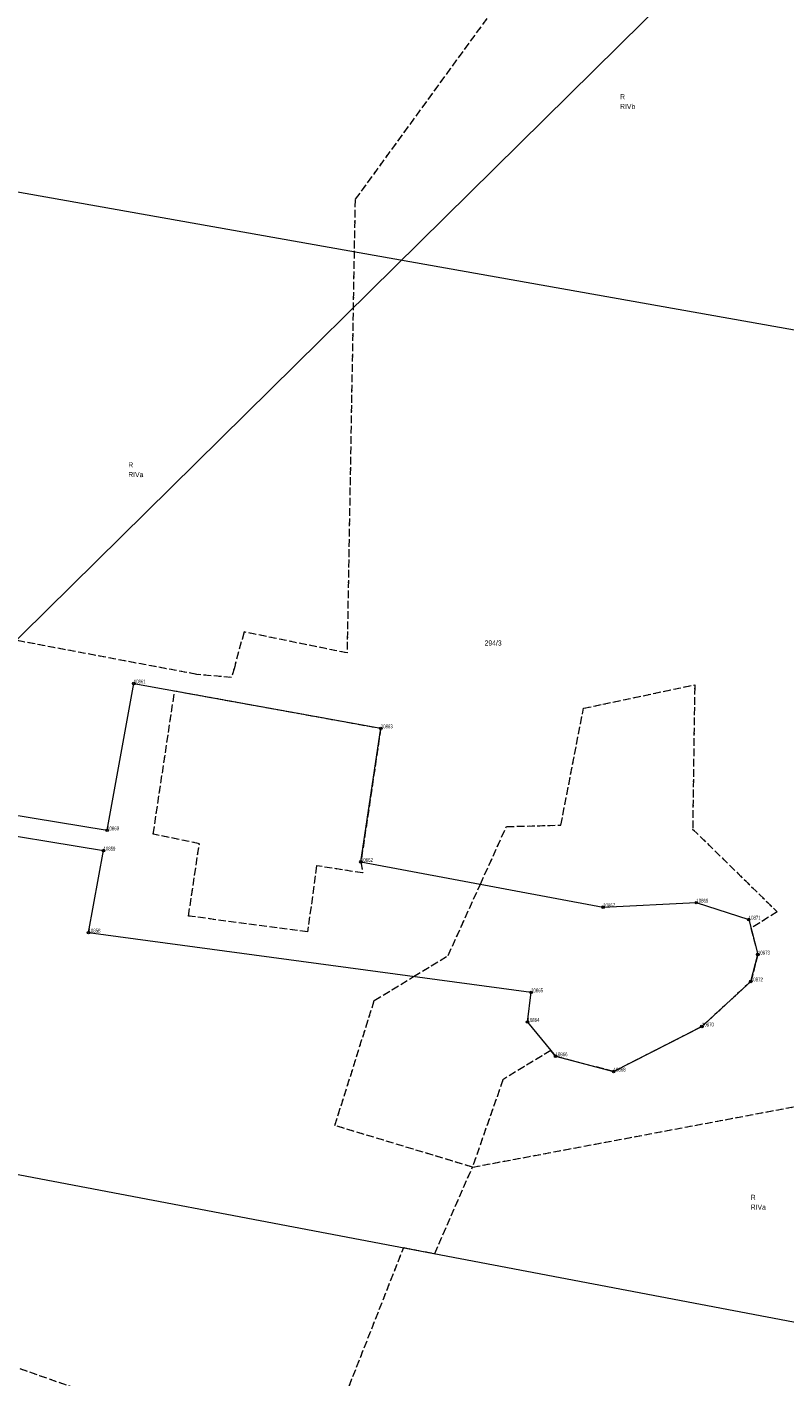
# Model space of a CAD drawing. Header units: metres. Extents: x 6524698 to 6533081, y 5883213 to 5896811.
# Tile 110 of 167: x 6527426 to 6527573, y 5892988 to 5893250. Entities that reach past the tile are written whole.
import ezdxf
from ezdxf import colors
from ezdxf.entities.mleader import LeaderData, LeaderLine
from ezdxf.enums import TextEntityAlignment as Align
from ezdxf.math import Vec2, Vec3

# ---------------------------------------------------------------- set-up
doc = ezdxf.new("R2010")
doc.units = ezdxf.units.M
doc.header["$MEASUREMENT"] = 0
for name, pattern in [('mapa zasadnicza$0$219-500', [0]), ('mapa zasadnicza$0$egkk-500', [2, 1.5, -0.5]), ('mapa zasadnicza$0$egug-500', [1, 0.5, -0.5])]:
    doc.linetypes.add(name, pattern=pattern)
doc.layers.get('0').update_dxf_attribs({"lineweight": 0})
for name, color, linetype in [('mapa zasadnicza$0$202-punkt graniczny', 7, 'Continuous'), ('mapa zasadnicza$0$202-punkt graniczny-Atr103', 7, 'Continuous'), ('mapa zasadnicza$0$209-oznaczenie konturu klasyfikacyjnego', 7, 'Continuous'), ('mapa zasadnicza$0$210-oznaczenie konturu użytku gruntowego', 7, 'Continuous'), ('mapa zasadnicza$0$211-numer działki ewidencyjnej', 7, 'Continuous'), ('mapa zasadnicza$0$217-kontur klasyfikacyjny', 7, 'Continuous'), ('mapa zasadnicza$0$218-kontur użytku gruntowego', 7, 'Continuous'), ('mapa zasadnicza$0$219-działka ewidencyjna', 7, 'Continuous')]:
    doc.layers.add(name, color=color, linetype=linetype)
doc.styles.add('mapa zasadnicza$0$STANDARD', font='Working1250', dxfattribs={"width": 0.75})
doc.styles.get("Standard").update_dxf_attribs({"font": 'arial.ttf'})

# ---------------------------------------------------------------- blocks, each defined once
blk = doc.blocks.new('mapa zasadnicza$0$202')
at = {"color": 0, "linetype": 'Continuous', "lineweight": 0}
blk.add_circle((0, 0), 0.25, dxfattribs=at)

msp = doc.modelspace()

# ---------------------------------------------------------------- linework, layer by layer
at = {"layer": 'mapa zasadnicza$0$217-kontur klasyfikacyjny', "color": 92, "linetype": 'mapa zasadnicza$0$egkk-500', "lineweight": 18, "flags": 128}
for points in [[(6527566.96, 5893323.11), (6527489.54, 5893216.77)], [(6527489.54, 5893216.77), (6527487.99, 5893128.64)], [(6527458.8, 5893124.47), (6527400.46, 5893135.45)], [(6527467.96, 5893132.73), (6527466.08, 5893125.77)], [(6527487.99, 5893128.64), (6527467.96, 5893132.73)], [(6527466.08, 5893125.77), (6527465.55, 5893123.87)], [(6527465.55, 5893123.87), (6527458.8, 5893124.47)], [(6527537.71, 5893118.68), (6527555.54, 5893122.46)], [(6527555.54, 5893122.46), (6527555.54, 5893122.08)], [(6527450.32, 5893093.43), (6527454.48, 5893121.28)], [(6527454.48, 5893121.28), (6527494.54, 5893114)], [(6527555.54, 5893122.08), (6527555.15, 5893094.4)], [(6527529.54, 5893095.17), (6527533.93, 5893117.88)], [(6527533.93, 5893117.88), (6527537.71, 5893118.68)], [(6527494.54, 5893114), (6527490.68, 5893088.04)], [(6527459.28, 5893091.57), (6527450.32, 5893093.43)], [(6527513.89, 5893083.7), (6527518.96, 5893094.91)], [(6527518.96, 5893094.91), (6527529.54, 5893095.17)], [(6527555.15, 5893094.4), (6527571.6, 5893078.31)], [(6527457.17, 5893077.51), (6527459.28, 5893091.57)], [(6527490.68, 5893088.04), (6527491.02, 5893085.88)], [(6527482.05, 5893087.28), (6527480.32, 5893074.44)], [(6527491.02, 5893085.88), (6527482.05, 5893087.28)], [(6527507.63, 5893069.85), (6527513.89, 5893083.7)], [(6527571.6, 5893078.31), (6527566.47, 5893075.17)], [(6527480.32, 5893074.44), (6527457.17, 5893077.51)], [(6527566.47, 5893075.17), (6527567.83, 5893070.03)], [(6527500.93, 5893065.77), (6527507.63, 5893069.85)], [(6527567.83, 5893070.03), (6527566.46, 5893064.81)], [(6527493.28, 5893061.11), (6527500.93, 5893065.77)], [(6527566.46, 5893064.81), (6527556.95, 5893056.05)], [(6527485.62, 5893036.81), (6527493.28, 5893061.11)], [(6527556.95, 5893056.05), (6527539.79, 5893047.28)], [(6527527.58, 5893051.39), (6527518.28, 5893045.71)], [(6527528.51, 5893050.27), (6527527.58, 5893051.39)], [(6527539.79, 5893047.28), (6527528.51, 5893050.27)], [(6527518.28, 5893045.71), (6527512.35, 5893028.71)], [(6527512.35, 5893028.71), (6527596.97, 5893044.6)], [(6527512.35, 5893028.71), (6527485.62, 5893036.81)], [(6527307.42, 5893030.69), (6527481.79, 5892969.4)], [(6527505.02, 5893011.92), (6527512.35, 5893028.71)], [(6527481.79, 5892969.4), (6527498.99, 5893013.07)], [(6527498.99, 5893013.07), (6527505.02, 5893011.92)]]:
    msp.add_lwpolyline(points, dxfattribs=at)
at = {"layer": 'mapa zasadnicza$0$218-kontur użytku gruntowego', "color": 3, "linetype": 'mapa zasadnicza$0$egug-500', "lineweight": 18, "flags": 128}
for points in [[(6527566.96, 5893323.11), (6527489.54, 5893216.77)], [(6527489.54, 5893216.77), (6527487.99, 5893128.64)], [(6527458.8, 5893124.47), (6527400.46, 5893135.45)], [(6527467.96, 5893132.73), (6527466.08, 5893125.77)], [(6527487.99, 5893128.64), (6527467.96, 5893132.73)], [(6527466.08, 5893125.77), (6527465.55, 5893123.87)], [(6527465.55, 5893123.87), (6527458.8, 5893124.47)], [(6527537.71, 5893118.68), (6527555.54, 5893122.46)], [(6527555.54, 5893122.46), (6527555.54, 5893122.08)], [(6527450.32, 5893093.43), (6527454.48, 5893121.28)], [(6527454.48, 5893121.28), (6527494.54, 5893114)], [(6527555.54, 5893122.08), (6527555.15, 5893094.4)], [(6527529.54, 5893095.17), (6527533.93, 5893117.88)], [(6527533.93, 5893117.88), (6527537.71, 5893118.68)], [(6527494.54, 5893114), (6527490.68, 5893088.04)], [(6527459.28, 5893091.57), (6527450.32, 5893093.43)], [(6527513.89, 5893083.7), (6527518.96, 5893094.91)], [(6527518.96, 5893094.91), (6527529.54, 5893095.17)], [(6527555.15, 5893094.4), (6527571.6, 5893078.31)], [(6527457.17, 5893077.51), (6527459.28, 5893091.57)], [(6527490.68, 5893088.04), (6527491.02, 5893085.88)], [(6527482.05, 5893087.28), (6527480.32, 5893074.44)], [(6527491.02, 5893085.88), (6527482.05, 5893087.28)], [(6527507.63, 5893069.85), (6527513.89, 5893083.7)], [(6527571.6, 5893078.31), (6527566.47, 5893075.17)], [(6527480.32, 5893074.44), (6527457.17, 5893077.51)], [(6527566.47, 5893075.17), (6527567.83, 5893070.03)], [(6527500.93, 5893065.77), (6527507.63, 5893069.85)], [(6527567.83, 5893070.03), (6527566.46, 5893064.81)], [(6527493.28, 5893061.11), (6527500.93, 5893065.77)], [(6527566.46, 5893064.81), (6527556.95, 5893056.05)], [(6527485.62, 5893036.81), (6527493.28, 5893061.11)], [(6527556.95, 5893056.05), (6527539.79, 5893047.28)], [(6527527.58, 5893051.39), (6527518.28, 5893045.71)], [(6527528.51, 5893050.27), (6527527.58, 5893051.39)], [(6527539.79, 5893047.28), (6527528.51, 5893050.27)], [(6527518.28, 5893045.71), (6527512.35, 5893028.71)], [(6527512.35, 5893028.71), (6527596.97, 5893044.6)], [(6527512.35, 5893028.71), (6527485.62, 5893036.81)], [(6527307.42, 5893030.69), (6527481.79, 5892969.4)], [(6527505.02, 5893011.92), (6527512.35, 5893028.71)], [(6527481.79, 5892969.4), (6527498.99, 5893013.07)], [(6527498.99, 5893013.07), (6527505.02, 5893011.92)]]:
    msp.add_lwpolyline(points, dxfattribs=at)
at = {"layer": 'mapa zasadnicza$0$219-działka ewidencyjna', "color": 7, "linetype": 'mapa zasadnicza$0$219-500', "lineweight": 18, "flags": 128}
for points in [[(6527361.57, 5893229.32), (6527652.61, 5893177.63)], [(6527441.35, 5893094.17), (6527446.53, 5893122.72)], [(6527446.53, 5893122.72), (6527494.54, 5893114)], [(6527334.16, 5893111.85), (6527441.35, 5893094.17)], [(6527490.68, 5893088.04), (6527494.54, 5893114)], [(6527333.57, 5893107.88), (6527440.64, 5893090.23)], [(6527437.74, 5893074.3), (6527440.64, 5893090.23)], [(6527490.68, 5893088.04), (6527537.75, 5893079.23)], [(6527537.75, 5893079.23), (6527555.86, 5893080.12)], [(6527555.86, 5893080.12), (6527566.04, 5893076.82)], [(6527566.04, 5893076.82), (6527567.83, 5893070.03)], [(6527437.74, 5893074.3), (6527523.75, 5893062.69)], [(6527566.46, 5893064.81), (6527567.83, 5893070.03)], [(6527556.95, 5893056.05), (6527566.46, 5893064.81)], [(6527523.05, 5893056.92), (6527523.75, 5893062.69)], [(6527523.05, 5893056.92), (6527528.51, 5893050.27)], [(6527539.79, 5893047.28), (6527556.95, 5893056.05)], [(6527528.51, 5893050.27), (6527539.79, 5893047.28)], [(6527312.84, 5893048.39), (6527602.04, 5892993.45)]]:
    msp.add_lwpolyline(points, dxfattribs=at)

# ---------------------------------------------------------------- block references
at = {"layer": 'mapa zasadnicza$0$202-punkt graniczny', "color": 7, "linetype": 'Continuous', "lineweight": 18}
for p in [(6527446.53, 5893122.72), (6527494.54, 5893114), (6527441.35, 5893094.17), (6527440.64, 5893090.23), (6527490.68, 5893088.04), (6527555.86, 5893080.12), (6527537.75, 5893079.23), (6527566.04, 5893076.82), (6527437.74, 5893074.3), (6527567.83, 5893070.03), (6527566.46, 5893064.81), (6527523.75, 5893062.69), (6527523.05, 5893056.92), (6527556.95, 5893056.05), (6527528.51, 5893050.27), (6527539.79, 5893047.28)]:
    msp.add_blockref('mapa zasadnicza$0$202', p, dxfattribs=at)

# ---------------------------------------------------------------- texts
at = {"layer": 'mapa zasadnicza$0$202-punkt graniczny-Atr103', "color": 7, "style": 'mapa zasadnicza$0$STANDARD', "width": 0.667}
for s, p in [('10861', (6527446.53, 5893122.72)), ('10863', (6527494.54, 5893114)), ('10860', (6527441.35, 5893094.17)), ('10859', (6527440.64, 5893090.23)), ('10862', (6527490.68, 5893088.04)), ('10869', (6527555.86, 5893080.12)), ('10867', (6527537.75, 5893079.23)), ('10871', (6527566.04, 5893076.82)), ('10858', (6527437.74, 5893074.3)), ('10873', (6527567.83, 5893070.03)), ('10872', (6527566.46, 5893064.81)), ('10865', (6527523.75, 5893062.69)), ('10864', (6527523.05, 5893056.92)), ('10870', (6527556.95, 5893056.05)), ('10866', (6527528.51, 5893050.27)), ('10868', (6527539.79, 5893047.28))]:
    msp.add_text(s, height=0.75, dxfattribs=at).set_placement(p)
at = {"layer": 'mapa zasadnicza$0$209-oznaczenie konturu klasyfikacyjnego', "color": 3, "linetype": 'Continuous', "lineweight": 18, "style": 'mapa zasadnicza$0$STANDARD', "width": 0.79}
for s, p in [('RIVb', (6527541.05, 5893235.34)), ('RIVa', (6527445.47, 5893163.81)), ('RIVa', (6527566.44, 5893021.44))]:
    msp.add_text(s, height=1, dxfattribs=at).set_placement(p, align=Align.TOP_LEFT)
at = {"layer": 'mapa zasadnicza$0$210-oznaczenie konturu użytku gruntowego', "color": 3, "linetype": 'Continuous', "lineweight": 18, "style": 'mapa zasadnicza$0$STANDARD', "width": 0.79}
for p in [(6527541.05, 5893236.24), (6527445.47, 5893164.71), (6527566.44, 5893022.34)]:
    msp.add_text('R', height=1, dxfattribs=at).set_placement(p)
at = {"layer": 'mapa zasadnicza$0$211-numer działki ewidencyjnej', "color": 7, "linetype": 'Continuous', "lineweight": 18, "style": 'mapa zasadnicza$0$STANDARD', "width": 0.79}
msp.add_text('294/3', height=1, dxfattribs=at).set_placement((6527514.72, 5893131.08), align=Align.TOP_LEFT)

# ---------------------------------------------------------------- leaders
at = {"color": 5, "lineweight": 5}
ml = msp.add_multileader_mtext('Standard', dxfattribs=at)
ml.set_content('{\\fISOCPEUR|b0|i0|c238|p34;\\H1.051939x;\\C5;Kolizja WN-TPU nr 3}', color=256)
ml.set_leader_properties()
ml.build(insert=Vec2(0, 0))
ml.multileader.update_dxf_attribs({"has_text_frame": 1, "text_left_attachment_type": 4, "text_right_attachment_type": 4, "arrow_head_size": 15})
ctx = ml.context
ctx.base_point, ctx.char_height, ctx.arrow_head_size, ctx.plane_origin = Vec3(6527666.533, 5893362.861), 50, 15, Vec3(6528359.298, 5892946.87)
ctx.left_attachment, ctx.right_attachment = 4, 4
notes = []
notes.append((ctx, [(1, (1, 1, 0), (6527658.533, 5893362.861), (1, 0), 8, [(1, [(6527380.487, 5893088.457)], 0, [])])]))
ctx.mtext.insert, ctx.mtext.width, ctx.mtext.flow_direction = Vec3(6527668.533, 5893431.237), 700.96029, 5
for ctx, leaders in notes:
    for number, flags, end, landing, length, lines in leaders:
        leader = LeaderData()
        leader.index, (leader.has_last_leader_line, leader.has_dogleg_vector, leader.attachment_direction) = number, flags
        leader.last_leader_point, leader.dogleg_vector, leader.dogleg_length = Vec3(end), Vec3(landing), length
        for number, points, colour, breaks in lines:
            line = LeaderLine()
            line.index, line.vertices, line.color, line.breaks = number, Vec3.list(points), colors.encode_raw_color(colour), breaks
            leader.lines.append(line)
        ctx.leaders.append(leader)

doc.saveas('drawing.dxf')
